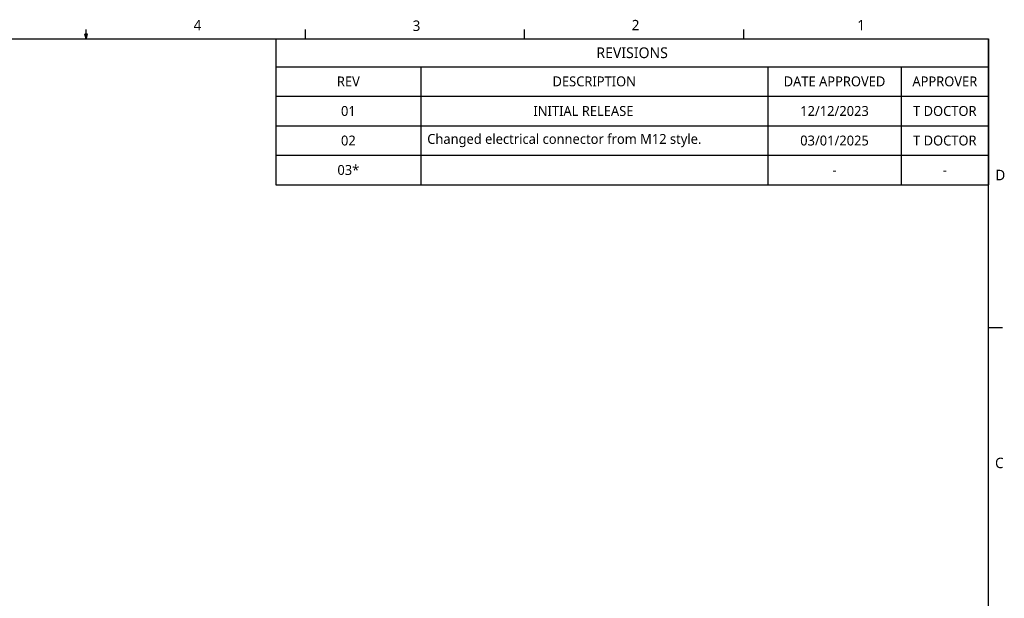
# Model space of a CAD drawing. Extents: x 0.3 to 39, y 0.1 to 10.9.
# Tile 4 of 26: x 8 to 17, y 5.6 to 10.9. Entities that reach past the tile are written whole.
import ezdxf

# ---------------------------------------------------------------- set-up
doc = ezdxf.new("R2010")
doc.units = 0
doc.header["$LTSCALE"] = 0.5
doc.header["$MEASUREMENT"] = 0
doc.layers.add('BORDER_FRAME', color=7, linetype='CONTINUOUS')
doc.layers.add('TABLES', color=7, linetype='CONTINUOUS')
doc.styles.add('ONSHAPE-STANDARD', font='NotoSans-Regular.ttf')
doc.styles.add('ONSHAPE-STANDARD-REVISION0', font='Noto Sans')
doc.styles.add('ONSHAPE-STANDARD-REVISION1', font='Noto Sans')
doc.styles.add('ONSHAPE-STANDARD-REVISIONT', font='Noto Sans')

# ---------------------------------------------------------------- blocks, each defined once
blk = doc.blocks.new('*T1')
at = {"layer": 'TABLES', "color": 0, "linetype": 'BYBLOCK'}
for p, q in [((0, 0), (6.5132, 0)), ((0, 0), (0, -1.3323)), ((6.5132, 0), (6.5132, -1.3323)), ((0, -0.2533), (6.5132, -0.2533)), ((1.3243, -0.2533), (1.3243, -1.3323)), ((4.4959, -0.2533), (4.4959, -1.3323)), ((5.7172, -0.2533), (5.7172, -1.3323)), ((0, -0.5233), (6.5132, -0.5233)), ((0, -0.7943), (6.5132, -0.7943)), ((0, -1.0633), (6.5132, -1.0633)), ((0, -1.3323), (6.5132, -1.3323))]:
    blk.add_line(p, q, dxfattribs=at)
at = {"layer": 'TABLES', "color": 0}
for s, insert, char_height, width, attachment_point, style in [('{REVISIONS}', (3.2566, -0.1267), 0.098425, 6.395137, 5, 'ONSHAPE-STANDARD-REVISIONT'), ('REV', (0.6621, -0.3883), 0.09055, 1.206147, 5, 'ONSHAPE-STANDARD-REVISION0'), ('DESCRIPTION', (2.9101, -0.3883), 0.090551, 3.05356, 5, 'ONSHAPE-STANDARD-REVISION0'), ('DATE APPROVED', (5.1066, -0.3883), 0.090551, 1.103211, 5, 'ONSHAPE-STANDARD-REVISION0'), ('APPROVER', (6.1152, -0.3883), 0.09055, 0.677888, 5, 'ONSHAPE-STANDARD-REVISION0'), ('{01}', (0.6621, -0.6588), 0.09055, 1.206147, 5, 'ONSHAPE-STANDARD-REVISION1'), ('{\\fNoto Sans|b0|i0|c0|p0;\\W7.90808;    }INITIAL RELEASE', (1.3833, -0.6588), 0.090551, 3.05356, 4, 'ONSHAPE-STANDARD-REVISION1'), ('{12/12/2023}', (5.1066, -0.6588), 0.090551, 1.103211, 5, 'ONSHAPE-STANDARD-REVISION1'), ('{T DOCTOR}', (6.1152, -0.6588), 0.09055, 0.677888, 5, 'ONSHAPE-STANDARD-REVISION1'), ('{02}', (0.6621, -0.9288), 0.09055, 1.206147, 5, 'ONSHAPE-STANDARD-REVISION1'), ('Changed electrical connector from M12 style.', (1.3833, -0.9288), 0.090551, 3.05356, 4, 'ONSHAPE-STANDARD-REVISION1'), ('{03/01/2025}', (5.1066, -0.9288), 0.090551, 1.103211, 5, 'ONSHAPE-STANDARD-REVISION1'), ('{T DOCTOR}', (6.1152, -0.9288), 0.09055, 0.677888, 5, 'ONSHAPE-STANDARD-REVISION1'), ('{03*}', (0.6621, -1.1978), 0.09055, 1.206147, 5, 'ONSHAPE-STANDARD-REVISION1'), ('{-}', (5.1066, -1.1978), 0.09055, 1.103211, 5, 'ONSHAPE-STANDARD-REVISION1'), ('{-}', (6.1152, -1.1978), 0.09055, 0.677888, 5, 'ONSHAPE-STANDARD-REVISION1')]:
    blk.add_mtext(s, dxfattribs=dict(at, insert=insert, char_height=char_height, width=width, attachment_point=attachment_point, style=style))

msp = doc.modelspace()

# ---------------------------------------------------------------- linework, layer by layer
at = {"layer": 'BORDER_FRAME'}
for p, q in [((8.5983, 10.7165), (8.5983, 10.8028)), ((10.6019, 10.7165), (10.6019, 10.8028)), ((12.6055, 10.7165), (12.6055, 10.8028)), ((14.6092, 10.7165), (14.6092, 10.8028)), ((0.3928, 10.7165), (16.846, 10.7165)), ((8.6111, 10.7592), (8.5848, 10.7592)), ((8.5983, 10.7165), (8.5848, 10.7592)), ((8.5911, 10.7592), (8.5983, 10.7165)), ((8.6033, 10.7592), (8.5983, 10.7165)), ((8.5983, 10.7165), (8.6111, 10.7592)), ((16.846, 0.2823), (16.846, 10.7165)), ((16.847, 8.0811), (16.9742, 8.0811))]:
    msp.add_line(p, q, dxfattribs=at)

# ---------------------------------------------------------------- block references
at = {"layer": 'TABLES'}
msp.add_blockref('*T1', (10.3328, 10.7165), dxfattribs=at)

# ---------------------------------------------------------------- texts
at = {"layer": 'BORDER_FRAME', "char_height": 0.0954, "attachment_point": 1, "style": 'ONSHAPE-STANDARD'}
for s, insert in [('2', (13.5851, 10.8907)), ('4', (9.5802, 10.8901)), ('3', (11.582, 10.885)), ('1', (15.6474, 10.8908)), ('D', (16.9099, 9.5208)), ('C', (16.9068, 6.8902))]:
    msp.add_mtext(s, dxfattribs=dict(at, insert=insert))

doc.saveas('drawing.dxf')
